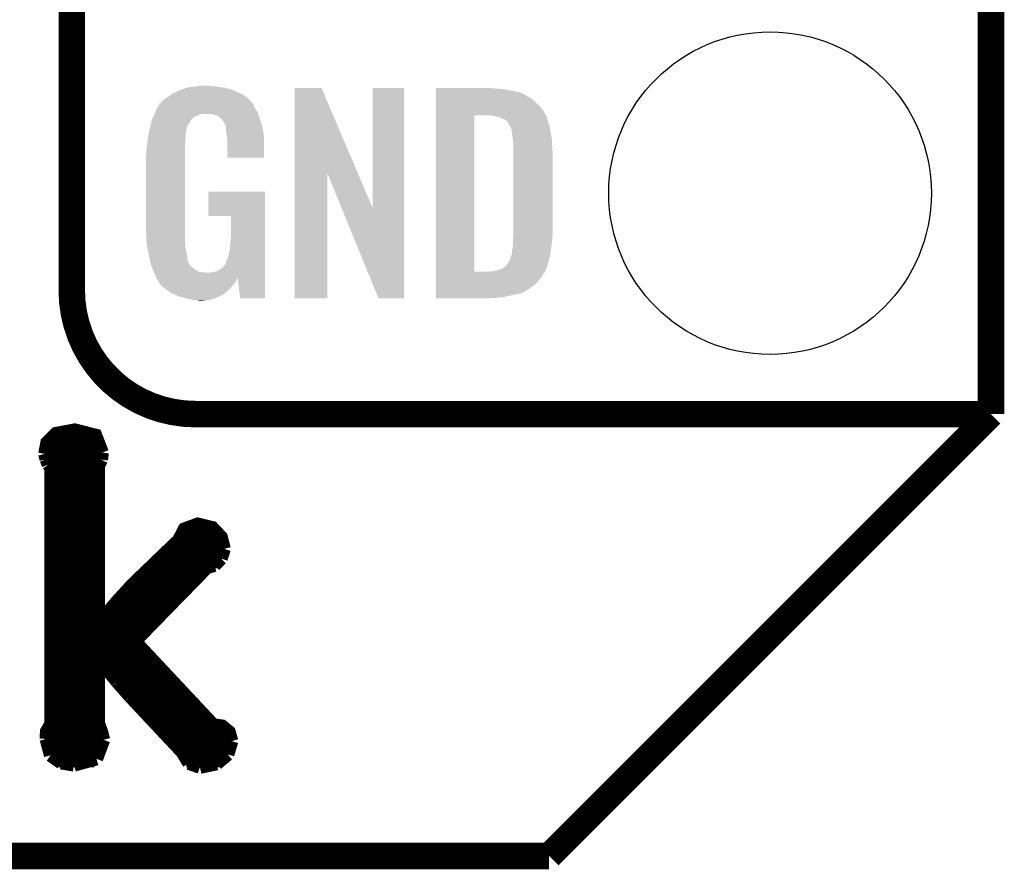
# Model space of a CAD drawing. Extents: x -0.05 to 0.95, y -0.15 to 1.54.
# Tile 15 of 26: x 0.73 to 0.95, y -0.15 to 0.04. Entities that reach past the tile are written whole.
import ezdxf

# ---------------------------------------------------------------- set-up
doc = ezdxf.new("R2010")
doc.units = 0
doc.layers.get('0').update_dxf_attribs({"linetype": 'CONTINUOUS'})
for name, color, linetype in [('ULTRASONIC_3_CLICK_V100_GKO', 5, 'CONTINUOUS'), ('ULTRASONIC_3_CLICK_V100_GTO', 14, 'CONTINUOUS'), ('ULTRASONIC_3_CLICK_V100_GTS', 12, 'CONTINUOUS')]:
    doc.layers.add(name, color=color, linetype=linetype)

# ---------------------------------------------------------------- blocks, each defined once
blk = doc.blocks.new('ROUND_41')
blk.add_circle((0, 0), 0.0365)

msp = doc.modelspace()

# ---------------------------------------------------------------- linework, layer by layer
at = {"layer": 'ULTRASONIC_3_CLICK_V100_GKO', "const_width": 0.006}
for points in [[(0.95, -0.05), (0.95, 1.45)], [(0.85, -0.15), (0.95, -0.05)], [(-0.05, -0.15), (0.85, -0.15)]]:
    msp.add_lwpolyline(points, dxfattribs=at)
at = {"layer": 'ULTRASONIC_3_CLICK_V100_GTO'}
for points, const_width in [([(0.742, -0.022), (0.742, 0.722)], 0.006), ([(0.77, -0.05), (0.95, -0.05)], 0.006), ([(0.8996, -0.05), (0.939, -0.05)], 0.006), ([(0.7359, -0.059), (0.7364, -0.0564), (0.7384, -0.0544), (0.7427, -0.0536), (0.7474, -0.0548), (0.7489, -0.0587)], 0.003), ([(0.7364, -0.0564), (0.7485, -0.0564)], 0.003), ([(0.7359, -0.059), (0.7362, -0.0602)], 0.003), ([(0.736, -0.0594), (0.7488, -0.0594)], 0.003), ([(0.7487, -0.0603), (0.7489, -0.0587)], 0.003), ([(0.7362, -0.0602), (0.7367, -0.0614)], 0.003), ([(0.7367, -0.0614), (0.7373, -0.0622)], 0.003), ([(0.748, -0.0617), (0.7487, -0.0603)], 0.003), ([(0.7362, -0.1235), (0.7363, -0.1218), (0.7373, -0.1201), (0.7373, -0.0622)], 0.003), ([(0.7373, -0.0624), (0.748, -0.0624)], 0.003), ([(0.748, -0.0971), (0.748, -0.0617)], 0.003), ([(0.7373, -0.0654), (0.748, -0.0654)], 0.003), ([(0.7373, -0.0684), (0.748, -0.0684)], 0.003), ([(0.7373, -0.0714), (0.748, -0.0714)], 0.003), ([(0.7373, -0.0744), (0.748, -0.0744)], 0.003), ([(0.748, -0.0971), (0.7482, -0.0972), (0.7524, -0.0922), (0.7557, -0.0886), (0.7662, -0.0785), (0.7675, -0.076), (0.7705, -0.0749), (0.7738, -0.0757), (0.7758, -0.0778), (0.7765, -0.0805)], 0.003), ([(0.7373, -0.0774), (0.748, -0.0774)], 0.003), ([(0.7664, -0.0774), (0.7756, -0.0774)], 0.003), ([(0.7373, -0.0804), (0.748, -0.0804)], 0.003), ([(0.7642, -0.0804), (0.7765, -0.0804)], 0.003), ([(0.7758, -0.0827), (0.7765, -0.0805)], 0.003), ([(0.7373, -0.0834), (0.748, -0.0834)], 0.003), ([(0.7611, -0.0834), (0.7754, -0.0834)], 0.003), ([(0.7743, -0.0842), (0.7758, -0.0827)], 0.003), ([(0.7563, -0.1014), (0.7726, -0.0847)], 0.003), ([(0.7726, -0.0847), (0.7743, -0.0842)], 0.003), ([(0.7373, -0.0864), (0.748, -0.0864)], 0.003), ([(0.758, -0.0864), (0.7709, -0.0864)], 0.003), ([(0.7373, -0.0894), (0.748, -0.0894)], 0.003), ([(0.755, -0.0894), (0.768, -0.0894)], 0.003), ([(0.7373, -0.0924), (0.748, -0.0924)], 0.003), ([(0.7523, -0.0924), (0.7651, -0.0924)], 0.003), ([(0.7373, -0.0954), (0.748, -0.0954)], 0.003), ([(0.7497, -0.0954), (0.7622, -0.0954)], 0.003), ([(0.7373, -0.0984), (0.7592, -0.0984)], 0.003), ([(0.7373, -0.1014), (0.7563, -0.1014)], 0.003), ([(0.7563, -0.1014), (0.774, -0.1203), (0.776, -0.1206), (0.7776, -0.1219), (0.7782, -0.124)], 0.003), ([(0.7373, -0.1044), (0.7591, -0.1044)], 0.003), ([(0.748, -0.1057), (0.7482, -0.1056)], 0.003), ([(0.748, -0.1199), (0.748, -0.1057)], 0.003), ([(0.7482, -0.1056), (0.7522, -0.1105)], 0.003), ([(0.7373, -0.1074), (0.748, -0.1074)], 0.003), ([(0.7496, -0.1074), (0.7619, -0.1074)], 0.003), ([(0.7373, -0.1104), (0.748, -0.1104)], 0.003), ([(0.7521, -0.1104), (0.7647, -0.1104)], 0.003), ([(0.7522, -0.1105), (0.7552, -0.1139)], 0.003), ([(0.7373, -0.1134), (0.748, -0.1134)], 0.003), ([(0.7547, -0.1134), (0.7675, -0.1134)], 0.003), ([(0.7552, -0.1139), (0.767, -0.1265)], 0.003), ([(0.7373, -0.1164), (0.748, -0.1164)], 0.003), ([(0.7575, -0.1164), (0.7703, -0.1164)], 0.003), ([(0.7373, -0.1194), (0.748, -0.1194)], 0.003), ([(0.7603, -0.1194), (0.7731, -0.1194)], 0.003), ([(0.748, -0.1199), (0.7487, -0.1218), (0.7492, -0.1237)], 0.003), ([(0.7362, -0.1224), (0.749, -0.1224)], 0.003), ([(0.7362, -0.1235), (0.7372, -0.1272)], 0.003), ([(0.7476, -0.128), (0.7492, -0.1237)], 0.003), ([(0.7631, -0.1224), (0.7778, -0.1224)], 0.003), ([(0.7773, -0.127), (0.7782, -0.124)], 0.003), ([(0.7364, -0.1254), (0.7491, -0.1254)], 0.003), ([(0.7659, -0.1254), (0.778, -0.1254)], 0.003), ([(0.7372, -0.1272), (0.7396, -0.1289)], 0.003), ([(0.7384, -0.1284), (0.7471, -0.1284)], 0.003), ([(0.7425, -0.1294), (0.7476, -0.128)], 0.003), ([(0.767, -0.1265), (0.7685, -0.129)], 0.003), ([(0.7679, -0.1284), (0.776, -0.1284)], 0.003), ([(0.7748, -0.1291), (0.7773, -0.127)], 0.003), ([(0.7396, -0.1289), (0.7425, -0.1294)], 0.003), ([(0.7685, -0.129), (0.771, -0.1299)], 0.003), ([(0.771, -0.1299), (0.7748, -0.1291)], 0.003)]:
    msp.add_lwpolyline(points, dxfattribs=dict(at, const_width=const_width))
at = {"layer": 'ULTRASONIC_3_CLICK_V100_GTO', "const_width": 0.006}
msp.add_lwpolyline([(0.742, -0.022, 0.414214), (0.77, -0.05)], format="xyb", dxfattribs=at)
at = {"layer": 'ULTRASONIC_3_CLICK_V100_GTO'}
for points in [[(0.76399, 0.022), (0.7644, 0.0223), (0.7812, 0.022), (0.7806, 0.0223)], [(0.7644, 0.0223), (0.7654, 0.0228), (0.7806, 0.0223), (0.7796, 0.0228)], [(0.7654, 0.0228), (0.7658, 0.023), (0.7796, 0.0228), (0.77914, 0.023)], [(0.7658, 0.023), (0.7667, 0.0234), (0.77914, 0.023), (0.77823, 0.0234)], [(0.7667, 0.0234), (0.767, 0.0235), (0.77823, 0.0234), (0.778, 0.0235)], [(0.767, 0.0235), (0.7676, 0.0237), (0.778, 0.0235), (0.77715, 0.0237)], [(0.7676, 0.0237), (0.76827, 0.0239), (0.77715, 0.0237), (0.7763, 0.0239)], [(0.76827, 0.0239), (0.7686, 0.024), (0.7763, 0.0239), (0.77555, 0.024)], [(0.7686, 0.024), (0.7698, 0.0241), (0.77555, 0.024), (0.7748, 0.0241)], [(0.7698, 0.0241), (0.7704, 0.0242), (0.7748, 0.0241), (0.7742, 0.0242)], [(0.7704, 0.0242), (0.771, 0.0243), (0.7735, 0.0242), (0.7731, 0.0243)], [(0.7924, 0.0046), (0.7924, 0.0238), (0.80669, 0.0046), (0.7985, 0.0238)], [(0.7924, 0.0238), (0.7924, 0.0238), (0.7985, 0.0238), (0.7924, 0.0238)], [(0.8101, -0.0034), (0.8101, 0.0238), (0.8172, -0.0034), (0.8172, 0.0238)], [(0.8101, 0.0238), (0.8101, 0.0238), (0.8172, 0.0238), (0.8101, 0.0238)], [(0.8244, 0.0237), (0.8244, 0.0238), (0.8376, 0.0237), (0.8366, 0.0238)], [(0.8244, 0.0236), (0.8244, 0.0237), (0.8389, 0.0236), (0.8376, 0.0237)], [(0.8244, 0.0234), (0.8244, 0.0236), (0.8404, 0.0234), (0.8389, 0.0236)], [(0.8244, 0.0228), (0.8244, 0.0234), (0.8434, 0.0228), (0.8404, 0.0234)], [(0.8244, 0.0222), (0.8244, 0.0228), (0.8447, 0.0222), (0.8434, 0.0228)], [(0.7613, 0.0193), (0.7619, 0.0202), (0.7834, 0.0193), (0.783, 0.0202)], [(0.7619, 0.0202), (0.7619, 0.0203), (0.783, 0.0202), (0.7829, 0.0203)], [(0.7621, 0.0203), (0.76228, 0.0206), (0.7829, 0.0203), (0.7826, 0.0206)], [(0.76228, 0.0206), (0.7624, 0.0208), (0.7826, 0.0206), (0.7825, 0.0208)], [(0.7624, 0.0208), (0.7633, 0.0215), (0.7825, 0.0208), (0.7818, 0.0215)], [(0.7633, 0.0215), (0.76399, 0.022), (0.7818, 0.0215), (0.7812, 0.022)], [(0.8244, 0.0221), (0.8244, 0.0222), (0.8448, 0.0221), (0.8447, 0.0222)], [(0.8244, 0.0216), (0.8244, 0.0221), (0.8458, 0.0216), (0.8448, 0.0221)], [(0.8244, 0.021), (0.8244, 0.0216), (0.8465, 0.021), (0.8458, 0.0216)], [(0.8244, 0.0203), (0.8244, 0.021), (0.8472, 0.0203), (0.8465, 0.021)], [(0.8244, 0.0195), (0.8244, 0.0203), (0.8481, 0.0195), (0.8472, 0.0203)], [(0.76052, 0.0175), (0.76069, 0.0179), (0.7702, 0.0175), (0.7713, 0.0179)], [(0.76069, 0.0179), (0.76082, 0.0182), (0.7842, 0.0179), (0.7841, 0.0182)], [(0.76069, 0.0179), (0.76069, 0.0179), (0.7713, 0.0179), (0.7738, 0.0179)], [(0.76082, 0.0182), (0.7609, 0.0184), (0.7841, 0.0182), (0.78397, 0.0184)], [(0.7609, 0.0184), (0.7613, 0.0193), (0.78397, 0.0184), (0.7834, 0.0193)], [(0.7744, 0.0177), (0.7738, 0.0179), (0.78427, 0.0177), (0.7842, 0.0179)], [(0.8244, 0.0185), (0.8244, 0.0195), (0.8488, 0.0185), (0.8481, 0.0195)], [(0.8244, 0.0176), (0.8244, 0.0185), (0.84929, 0.0176), (0.8488, 0.0185)], [(0.75981, 0.0153), (0.76, 0.0161), (0.7682, 0.0153), (0.7687, 0.0161)], [(0.76, 0.0161), (0.7601, 0.0165), (0.7687, 0.0161), (0.76902, 0.0165)], [(0.7601, 0.0165), (0.76014, 0.0166), (0.76902, 0.0165), (0.7691, 0.0166)], [(0.76014, 0.0166), (0.76039, 0.0172), (0.7691, 0.0166), (0.7697, 0.0172)], [(0.76039, 0.0172), (0.76052, 0.0175), (0.7697, 0.0172), (0.7702, 0.0175)], [(0.7748, 0.0176), (0.7744, 0.0177), (0.7843, 0.0176), (0.78427, 0.0177)], [(0.7754, 0.0172), (0.7748, 0.0176), (0.78443, 0.0172), (0.7843, 0.0176)], [(0.7756, 0.0171), (0.7754, 0.0172), (0.78447, 0.0171), (0.78443, 0.0172)], [(0.77594, 0.0167), (0.7756, 0.0171), (0.7846, 0.0167), (0.78447, 0.0171)], [(0.7762, 0.0164), (0.77594, 0.0167), (0.78469, 0.0164), (0.7846, 0.0167)], [(0.7766, 0.0156), (0.7762, 0.0164), (0.78492, 0.0156), (0.78469, 0.0164)], [(0.7768, 0.0153), (0.7766, 0.0156), (0.78501, 0.0153), (0.78492, 0.0156)], [(0.8244, -0.0178), (0.8244, 0.0176), (0.8331, -0.0178), (0.8331, 0.0176)], [(0.8375, 0.0175), (0.8367, 0.0176), (0.84935, 0.0175), (0.84929, 0.0176)], [(0.83785, 0.0174), (0.8375, 0.0175), (0.8494, 0.0174), (0.84935, 0.0175)], [(0.8382, 0.0173), (0.83785, 0.0174), (0.84945, 0.0173), (0.8494, 0.0174)], [(0.8387, 0.0172), (0.8382, 0.0173), (0.8495, 0.0172), (0.84945, 0.0173)], [(0.8392, 0.017), (0.8387, 0.0172), (0.84955, 0.017), (0.8495, 0.0172)], [(0.8395, 0.0168), (0.8392, 0.017), (0.8496, 0.0168), (0.84955, 0.017)], [(0.8397, 0.0167), (0.8395, 0.0168), (0.84963, 0.0167), (0.8496, 0.0168)], [(0.8402, 0.0165), (0.8398, 0.0167), (0.84969, 0.0165), (0.84963, 0.0167)], [(0.8406, 0.0161), (0.8402, 0.0165), (0.8498, 0.0161), (0.84969, 0.0165)], [(0.8411, 0.0153), (0.8406, 0.0161), (0.85007, 0.0153), (0.8498, 0.0161)], [(0.75931, 0.013), (0.75941, 0.0135), (0.7678, 0.013), (0.7678, 0.0135)], [(0.75941, 0.0135), (0.75949, 0.0139), (0.7678, 0.0135), (0.7679, 0.0139)], [(0.75949, 0.0139), (0.75956, 0.0142), (0.7679, 0.0139), (0.7679, 0.0142)], [(0.75956, 0.0142), (0.7596, 0.0144), (0.7679, 0.0142), (0.76795, 0.0144)], [(0.7596, 0.0144), (0.75981, 0.0153), (0.76795, 0.0144), (0.7682, 0.0153)], [(0.7768, 0.015), (0.7768, 0.0153), (0.7851, 0.015), (0.78501, 0.0153)], [(0.7769, 0.0148), (0.7768, 0.015), (0.78514, 0.0148), (0.7851, 0.015)], [(0.7769, 0.0142), (0.7769, 0.0148), (0.78525, 0.0142), (0.78514, 0.0148)], [(0.777, 0.0134), (0.7769, 0.0142), (0.7854, 0.0134), (0.78525, 0.0142)], [(0.77708, 0.0129), (0.777, 0.0134), (0.7855, 0.0129), (0.7854, 0.0134)], [(0.84115, 0.0152), (0.8411, 0.0153), (0.8501, 0.0152), (0.85007, 0.0153)], [(0.8413, 0.0149), (0.84115, 0.0152), (0.85015, 0.0149), (0.8501, 0.0152)], [(0.8414, 0.0146), (0.8413, 0.0149), (0.8502, 0.0146), (0.85015, 0.0149)], [(0.8415, 0.0144), (0.8414, 0.0146), (0.85023, 0.0144), (0.8502, 0.0146)], [(0.8415, 0.0143), (0.8415, 0.0144), (0.85025, 0.0143), (0.85023, 0.0144)], [(0.84155, 0.014), (0.8415, 0.0143), (0.8503, 0.014), (0.85025, 0.0143)], [(0.8416, 0.0137), (0.84155, 0.014), (0.85036, 0.0137), (0.8503, 0.014)], [(0.84175, 0.0125), (0.8416, 0.0137), (0.8506, 0.0125), (0.85036, 0.0137)], [(0.75902, 0.0108), (0.75912, 0.0117), (0.7676, 0.0108), (0.7677, 0.0117)], [(0.75912, 0.0117), (0.75919, 0.0124), (0.7677, 0.0117), (0.7677, 0.0124)], [(0.75919, 0.0124), (0.7592, 0.0125), (0.7677, 0.0124), (0.76772, 0.0125)], [(0.7592, 0.0125), (0.75931, 0.013), (0.76772, 0.0125), (0.7678, 0.013)], [(0.7772, 0.0121), (0.77708, 0.0129), (0.7855, 0.0121), (0.7855, 0.0129)], [(0.7772, 0.008), (0.7772, 0.0121), (0.7855, 0.008), (0.7855, 0.0121)], [(0.8419, 0.0113), (0.84175, 0.0125), (0.85067, 0.0113), (0.8506, 0.0125)], [(0.8419, 0.0108), (0.8419, 0.0113), (0.8507, 0.0108), (0.85067, 0.0113)], [(0.7588, 0.0086), (0.7589, 0.0092), (0.7676, 0.0086), (0.7676, 0.0092)], [(0.7589, 0.0099), (0.759, 0.0106), (0.7676, 0.0099), (0.7676, 0.0106)], [(0.7589, 0.0092), (0.7589, 0.0099), (0.7676, 0.0092), (0.7676, 0.0099)], [(0.759, 0.0106), (0.75902, 0.0108), (0.7676, 0.0106), (0.7676, 0.0108)], [(0.8419, 0.009), (0.8419, 0.0108), (0.8508, 0.009), (0.8507, 0.0108)], [(0.8419, -0.0093), (0.8419, 0.009), (0.8508, -0.0093), (0.8508, 0.009)], [(0.7588, -0.0081), (0.7588, 0.0086), (0.7676, -0.0081), (0.7676, 0.0086)], [(0.7924, -0.0238), (0.7924, 0.0046), (0.7998, -0.0238), (0.7998, 0.0046)], [(0.80306, -0.0034), (0.7998, 0.0046), (0.8101, -0.0034), (0.80669, 0.0046)], [(0.7729, -0.0052), (0.7729, 0.0003), (0.7857, -0.0052), (0.7857, 0.0003)], [(0.7729, 0.0003), (0.7729, 0.0003), (0.7857, 0.0003), (0.7729, 0.0003)], [(0.8114, -0.0238), (0.80306, -0.0034), (0.8172, -0.0238), (0.8172, -0.0034)], [(0.778, -0.0096), (0.778, -0.0052), (0.7857, -0.0096), (0.7857, -0.0052)], [(0.75889, -0.0106), (0.7588, -0.0081), (0.7676, -0.0106), (0.7676, -0.0081)], [(0.7589, -0.0109), (0.75889, -0.0106), (0.76764, -0.0109), (0.7676, -0.0106)], [(0.75898, -0.0114), (0.7589, -0.0109), (0.7677, -0.0114), (0.76764, -0.0109)], [(0.7778, -0.0124), (0.7779, -0.0111), (0.7857, -0.0124), (0.7857, -0.0111)], [(0.7779, -0.0111), (0.778, -0.0096), (0.7857, -0.0111), (0.7857, -0.0096)], [(0.8418, -0.011), (0.84186, -0.0103), (0.85064, -0.011), (0.8507, -0.0103)], [(0.8418, -0.0115), (0.8418, -0.011), (0.8506, -0.0115), (0.85064, -0.011)], [(0.84186, -0.0103), (0.8419, -0.0099), (0.8507, -0.0103), (0.85074, -0.0099)], [(0.8419, -0.0099), (0.8419, -0.0093), (0.85074, -0.0099), (0.8508, -0.0093)], [(0.75912, -0.0123), (0.75898, -0.0114), (0.7677, -0.0123), (0.7677, -0.0114)], [(0.75927, -0.0132), (0.75912, -0.0123), (0.7679, -0.0132), (0.7677, -0.0123)], [(0.7593, -0.0134), (0.75927, -0.0132), (0.76794, -0.0134), (0.7679, -0.0132)], [(0.7776, -0.0135), (0.7778, -0.0124), (0.7857, -0.0135), (0.7857, -0.0124)], [(0.8416, -0.0132), (0.8417, -0.0127), (0.85036, -0.0132), (0.85043, -0.0127)], [(0.8416, -0.0136), (0.8416, -0.0132), (0.8503, -0.0136), (0.85036, -0.0132)], [(0.8417, -0.0127), (0.8418, -0.0119), (0.85043, -0.0127), (0.85054, -0.0119)], [(0.8418, -0.0119), (0.8418, -0.0115), (0.85054, -0.0119), (0.8506, -0.0115)], [(0.75946, -0.0142), (0.7593, -0.0134), (0.7681, -0.0142), (0.76794, -0.0134)], [(0.75968, -0.0153), (0.75946, -0.0142), (0.7682, -0.0153), (0.7681, -0.0142)], [(0.7597, -0.0154), (0.75968, -0.0153), (0.76825, -0.0154), (0.7682, -0.0153)], [(0.75991, -0.0161), (0.7597, -0.0154), (0.7686, -0.0161), (0.76825, -0.0154)], [(0.7769, -0.0156), (0.7771, -0.0151), (0.7857, -0.0156), (0.7857, -0.0151)], [(0.7771, -0.0151), (0.7774, -0.0144), (0.7857, -0.0151), (0.7857, -0.0144)], [(0.7774, -0.0144), (0.7776, -0.0135), (0.7857, -0.0144), (0.7857, -0.0135)], [(0.84072, -0.0158), (0.8411, -0.0152), (0.8498, -0.0158), (0.84996, -0.0152)], [(0.8411, -0.0152), (0.8414, -0.0143), (0.84996, -0.0152), (0.8502, -0.0143)], [(0.8414, -0.0143), (0.8415, -0.014), (0.8502, -0.0143), (0.85024, -0.014)], [(0.8415, -0.0139), (0.8416, -0.0136), (0.85026, -0.0139), (0.8503, -0.0136)], [(0.8415, -0.014), (0.8415, -0.0139), (0.85024, -0.014), (0.85026, -0.0139)], [(0.75994, -0.0162), (0.75991, -0.0161), (0.7687, -0.0162), (0.7686, -0.0161)], [(0.76, -0.0164), (0.75994, -0.0162), (0.7688, -0.0164), (0.7687, -0.0162)], [(0.76011, -0.0167), (0.76, -0.0164), (0.7692, -0.0167), (0.7688, -0.0164)], [(0.76023, -0.017), (0.76011, -0.0167), (0.7695, -0.017), (0.7692, -0.0167)], [(0.7603, -0.0172), (0.76023, -0.017), (0.7698, -0.0172), (0.7695, -0.017)], [(0.76039, -0.0174), (0.7603, -0.0172), (0.7701, -0.0174), (0.7698, -0.0172)], [(0.76056, -0.0178), (0.76039, -0.0174), (0.7708, -0.0178), (0.7701, -0.0174)], [(0.7606, -0.0179), (0.76056, -0.0178), (0.7717, -0.0179), (0.7708, -0.0178)], [(0.7737, -0.0179), (0.7744, -0.0178), (0.7857, -0.0179), (0.7857, -0.0178)], [(0.7744, -0.0178), (0.775, -0.0176), (0.7857, -0.0178), (0.7857, -0.0176)], [(0.775, -0.0176), (0.7756, -0.0172), (0.7857, -0.0176), (0.7857, -0.0172)], [(0.7756, -0.0172), (0.7763, -0.0167), (0.7857, -0.0172), (0.7857, -0.0167)], [(0.7763, -0.0167), (0.7768, -0.016), (0.7857, -0.0167), (0.7857, -0.016)], [(0.7768, -0.016), (0.7769, -0.0159), (0.7857, -0.016), (0.7857, -0.0159)], [(0.7769, -0.0159), (0.7769, -0.0156), (0.7857, -0.0159), (0.7857, -0.0156)], [(0.8244, -0.0182), (0.8244, -0.0178), (0.8487, -0.0182), (0.84902, -0.0178)], [(0.8244, -0.0178), (0.8244, -0.0178), (0.8362, -0.0178), (0.8331, -0.0178)], [(0.8362, -0.0178), (0.8368, -0.0177), (0.84902, -0.0178), (0.8491, -0.0177)], [(0.8373, -0.0177), (0.8394, -0.0171), (0.8491, -0.0177), (0.8494, -0.0171)], [(0.8394, -0.0171), (0.8399, -0.0167), (0.8494, -0.0171), (0.84952, -0.0167)], [(0.84, -0.0167), (0.8401, -0.0166), (0.84952, -0.0167), (0.84955, -0.0166)], [(0.8401, -0.0166), (0.8406, -0.016), (0.84955, -0.0166), (0.84974, -0.016)], [(0.8406, -0.016), (0.84072, -0.0158), (0.84974, -0.016), (0.8498, -0.0158)], [(0.76065, -0.018), (0.7606, -0.0179), (0.7727, -0.018), (0.7717, -0.0179)], [(0.7609, -0.0185), (0.76065, -0.018), (0.7857, -0.0185), (0.7857, -0.018)], [(0.7611, -0.0191), (0.7609, -0.0185), (0.7857, -0.0191), (0.7857, -0.0185)], [(0.76112, -0.01914), (0.7611, -0.0191), (0.7857, -0.01914), (0.7857, -0.0191)], [(0.76115, -0.0192), (0.76112, -0.01914), (0.7795, -0.0192), (0.7795, -0.01914)], [(0.7612, -0.0193), (0.76115, -0.0192), (0.7794, -0.0193), (0.7795, -0.0192)], [(0.7613, -0.0195), (0.7612, -0.0193), (0.77931, -0.0195), (0.7794, -0.0193)], [(0.76163, -0.02), (0.7613, -0.0195), (0.7791, -0.02), (0.77931, -0.0195)], [(0.7617, -0.0201), (0.76163, -0.02), (0.77902, -0.0201), (0.7791, -0.02)], [(0.7732, -0.018), (0.7737, -0.0179), (0.7857, -0.018), (0.7857, -0.0179)], [(0.7801, -0.0238), (0.7795, -0.01914), (0.7857, -0.0238), (0.7857, -0.01914)], [(0.8244, -0.019), (0.8244, -0.0182), (0.8483, -0.019), (0.8487, -0.0182)], [(0.8244, -0.0206), (0.8244, -0.019), (0.8469, -0.0206), (0.8483, -0.019)], [(0.7618, -0.0202), (0.7617, -0.0201), (0.77895, -0.0202), (0.77902, -0.0201)], [(0.7618, -0.0203), (0.7618, -0.0202), (0.77887, -0.0203), (0.77895, -0.0202)], [(0.76216, -0.0208), (0.7618, -0.0203), (0.7785, -0.0208), (0.77887, -0.0203)], [(0.7623, -0.021), (0.76216, -0.0208), (0.77832, -0.021), (0.7785, -0.0208)], [(0.7631, -0.0216), (0.7623, -0.021), (0.77779, -0.0216), (0.77832, -0.021)], [(0.76324, -0.0217), (0.7631, -0.0216), (0.7777, -0.0217), (0.77779, -0.0216)], [(0.7645, -0.0226), (0.76324, -0.0217), (0.77671, -0.0226), (0.7777, -0.0217)], [(0.8244, -0.0214), (0.8244, -0.0206), (0.8459, -0.0214), (0.8469, -0.0206)], [(0.8244, -0.0221), (0.8244, -0.0214), (0.8447, -0.0221), (0.8459, -0.0214)], [(0.8244, -0.0222), (0.8244, -0.0221), (0.8446, -0.0222), (0.8447, -0.0221)], [(0.8244, -0.0224), (0.8244, -0.0222), (0.8442, -0.0224), (0.8446, -0.0222)], [(0.76473, -0.0227), (0.7645, -0.0226), (0.7766, -0.0227), (0.77671, -0.0226)], [(0.7661, -0.0233), (0.76473, -0.0227), (0.77555, -0.0233), (0.7766, -0.0227)], [(0.76678, -0.0235), (0.7661, -0.0233), (0.7752, -0.0235), (0.77555, -0.0233)], [(0.7678, -0.0238), (0.76678, -0.0235), (0.77435, -0.0238), (0.7752, -0.0235)], [(0.7692, -0.0241), (0.7678, -0.0238), (0.7735, -0.0241), (0.77435, -0.0238)], [(0.7698, -0.0242), (0.7692, -0.0241), (0.7725, -0.0242), (0.7735, -0.0241)], [(0.7708, -0.0243), (0.7704, -0.0242), (0.7715, -0.0243), (0.7725, -0.0242)], [(0.8244, -0.0227), (0.8244, -0.0224), (0.8435, -0.0227), (0.8442, -0.0224)], [(0.8244, -0.0229), (0.8244, -0.0227), (0.8424, -0.0229), (0.8435, -0.0227)], [(0.8244, -0.0232), (0.8244, -0.0229), (0.8411, -0.0232), (0.8424, -0.0229)], [(0.8244, -0.0235), (0.8244, -0.0232), (0.8397, -0.0235), (0.8411, -0.0232)], [(0.8244, -0.0237), (0.8244, -0.0235), (0.8379, -0.0237), (0.8397, -0.0235)], [(0.8244, -0.0238), (0.8244, -0.0237), (0.83602, -0.0238), (0.8379, -0.0237)], [(0.836, -0.0238), (0.8244, -0.0238), (0.836, -0.0238), (0.83602, -0.0238)]]:
    msp.add_solid(points, dxfattribs=at)

# ---------------------------------------------------------------- block references
at = {"layer": 'ULTRASONIC_3_CLICK_V100_GTS'}
msp.add_blockref('ROUND_41', (0.9, 0), dxfattribs=at)

doc.saveas('drawing.dxf')
